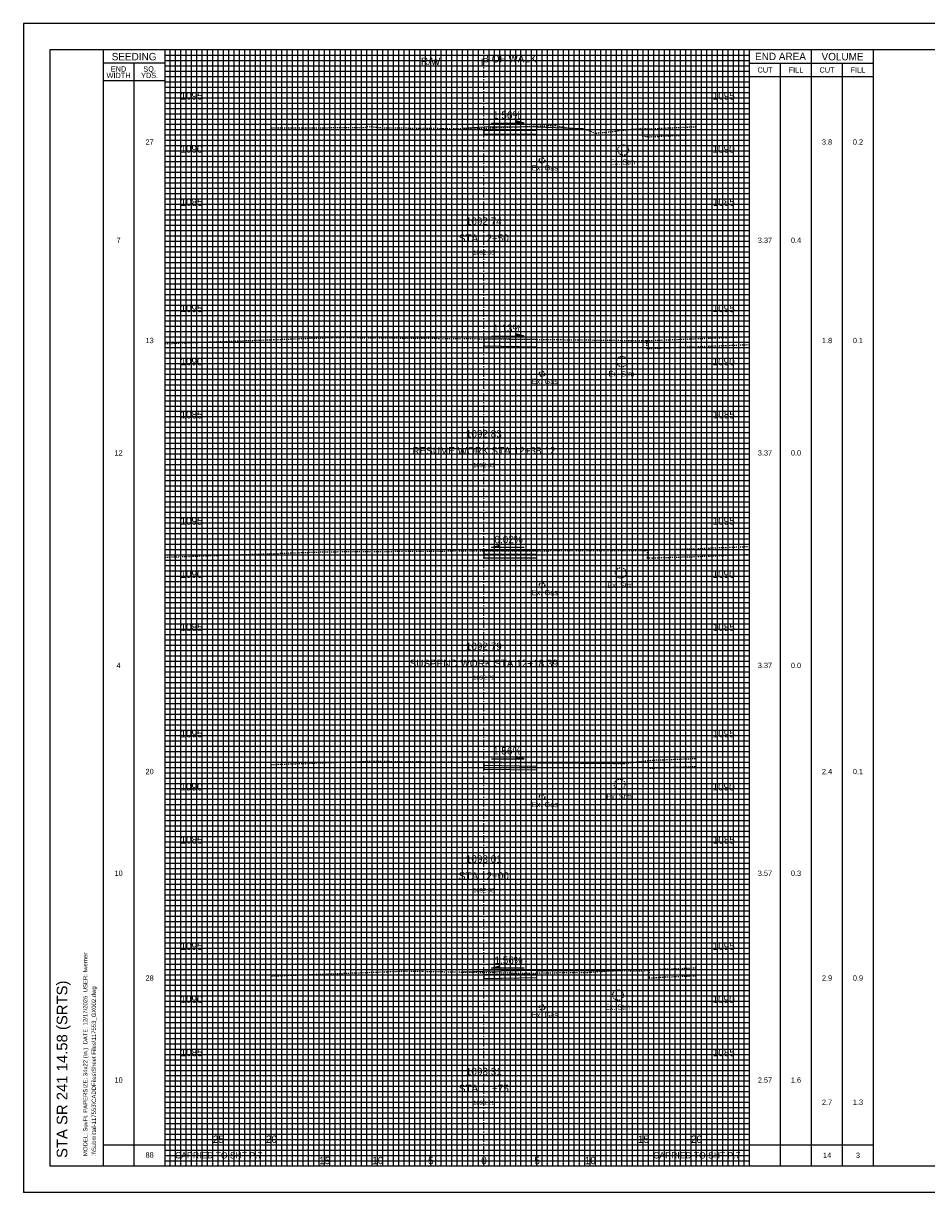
# Model space of a CAD drawing. Header units: feet. Extents: x 510 to 680, y 140 to 250.
# Tile 1 of 3: x 510 to 595, y 140 to 250. Entities that reach past the tile are written whole.
import ezdxf
from ezdxf.enums import TextEntityAlignment as Align

# ---------------------------------------------------------------- set-up
doc = ezdxf.new("R2010")
doc.units = ezdxf.units.FT
doc.header["$MEASUREMENT"] = 0
for name, pattern in [('CENTER2', [1.125, 0.75, -0.125, 0.125, -0.125]), ('DASHED', [0.75, 0.5, -0.25]), ('DASHED2', [0.375, 0.25, -0.125]), ('DGN Style 4', [0.027369, 0.013684, -0.006842, 0, -0.006842]), ('gasex', [0]), ('OhDOT_USTN2', [0.11, 0.069, -0.041]), ('OhDOT_USTN5', [0.11, 0.055, -0.055])]:
    doc.linetypes.add(name, pattern=pattern)
for name, color, linetype in [('CL_P_Construction', 7, 'DGN Style 4'), ('DR_X_Storm_Sewer', 151, 'OhDOT_USTN5'), ('SH_Border', 7, 'Continuous'), ('SH_Data', 7, 'Continuous'), ('SH_Text', 7, 'Continuous'), ('UT_X_Gas', 2, 'gasex'), ('XS_P_Annotation', 7, 'Continuous'), ('XS_P_Finished_Grade', 3, 'Continuous'), ('XS_P_Pavt_Surface', 251, 'Continuous'), ('XS_P_Subgrade', 4, 'Continuous'), ('XS_P_Text_Info', 7, 'Continuous'), ('XS_X_Ground_Line', 3, 'OhDOT_USTN2')]:
    doc.layers.add(name, color=color, linetype=linetype)
doc.layers.add('RW_X_Right_of_Way', color=7, linetype='Continuous', lineweight=18)
doc.layers.add('SH_Major_Grid_Line', color=254, linetype='Continuous', transparency=0.3)
doc.layers.add('SH_Minor_Grid_Line', color=252, linetype='Continuous', transparency=0.5)
doc.styles.add('OHDOTSymbols', font='arial.ttf')
doc.styles.add('Slanted-Normal', font='font31.shx', dxfattribs={"height": 0.12})
doc.styles.get("Standard").update_dxf_attribs({"font": 'arial.ttf'})
doc.styles.add('Straight-Normal', font='font30.shx', dxfattribs={"height": 0.1})

msp = doc.modelspace()

# ---------------------------------------------------------------- linework, layer by layer
at = {"layer": 'CL_P_Construction', "linetype": 'CENTER2'}
msp.add_line((553.22, 142.94), (553.22, 247.94), dxfattribs=at)
at = {"layer": 'DR_X_Storm_Sewer'}
for centre in [(566.33, 238.53), (566.22, 218.62), (566.11, 198.74), (566, 178.85), (565.85, 159.03)]:
    msp.add_circle(centre, 0.5, dxfattribs=at)
at = {"layer": 'RW_X_Right_of_Way', "linetype": 'DASHED'}
msp.add_line((548.22, 142.94), (548.22, 247.94), dxfattribs=at)
at = {"layer": 'SH_Border'}
for p, q in [((679.89, 250.44), (509.89, 250.44)), ((509.89, 250.44), (509.89, 140.44)), ((677.39, 247.94), (512.39, 247.94)), ((512.39, 247.94), (512.39, 142.94)), ((517.39, 247.94), (517.39, 142.94)), ((677.39, 142.94), (512.39, 142.94)), ((679.89, 140.44), (509.89, 140.44))]:
    msp.add_line(p, q, dxfattribs=at)
at = {"layer": 'SH_Data', "color": 7, "linetype": 'Continuous'}
for p, q in [((523.22, 142.94), (523.22, 247.94)), ((578.22, 142.94), (578.22, 247.94)), ((584.06, 142.94), (584.06, 247.94)), ((589.89, 142.94), (589.89, 247.94)), ((523.22, 246.69), (517.39, 246.69)), ((520.31, 142.94), (520.31, 246.69)), ((578.22, 246.69), (589.89, 246.69)), ((581.14, 142.94), (581.14, 246.69)), ((586.98, 142.94), (586.98, 246.69)), ((578.22, 245.44), (589.89, 245.44)), ((523.22, 245.02), (517.39, 245.02)), ((517.39, 144.94), (523.22, 144.94)), ((523.22, 144.94), (533.22, 144.94)), ((533.22, 142.94), (533.22, 144.94)), ((568.22, 144.94), (589.89, 144.94))]:
    msp.add_line(p, q, dxfattribs=at)
msp.add_lwpolyline([(568.22, 142.94), (568.22, 144.94)], dxfattribs=at)
at = {"layer": 'SH_Major_Grid_Line', "color": 254, "linetype": 'Continuous'}
for p, q in [((528.22, 142.94), (528.22, 247.94)), ((533.22, 142.94), (533.22, 247.94)), ((538.22, 142.94), (538.22, 247.94)), ((543.22, 142.94), (543.22, 247.94)), ((548.22, 142.94), (548.22, 247.94)), ((558.22, 142.94), (558.22, 247.94)), ((563.22, 142.94), (563.22, 247.94)), ((568.22, 142.94), (568.22, 247.94)), ((573.22, 142.94), (573.22, 247.94)), ((523.22, 242.94), (578.22, 242.94)), ((523.22, 237.94), (578.22, 237.94)), ((523.22, 232.94), (578.22, 232.94)), ((523.22, 227.94), (578.22, 227.94)), ((523.22, 222.94), (578.22, 222.94)), ((523.22, 217.94), (578.22, 217.94)), ((523.22, 212.94), (578.22, 212.94)), ((523.22, 207.94), (578.22, 207.94)), ((523.22, 202.94), (578.22, 202.94)), ((523.22, 197.94), (578.22, 197.94)), ((523.22, 192.94), (578.22, 192.94)), ((523.22, 187.94), (578.22, 187.94)), ((523.22, 182.94), (578.22, 182.94)), ((523.22, 177.94), (578.22, 177.94)), ((523.22, 172.94), (578.22, 172.94)), ((523.22, 167.94), (578.22, 167.94)), ((523.22, 162.94), (578.22, 162.94)), ((523.22, 157.94), (578.22, 157.94)), ((523.22, 152.94), (578.22, 152.94)), ((523.22, 147.94), (578.22, 147.94))]:
    msp.add_line(p, q, dxfattribs=at)
at = {"layer": 'SH_Minor_Grid_Line', "color": 252, "linetype": 'Continuous'}
for p, q in [((523.72, 142.94), (523.72, 247.94)), ((524.22, 142.94), (524.22, 247.94)), ((524.72, 142.94), (524.72, 247.94)), ((525.22, 142.94), (525.22, 247.94)), ((525.72, 142.94), (525.72, 247.94)), ((526.22, 142.94), (526.22, 247.94)), ((526.72, 142.94), (526.72, 247.94)), ((527.22, 142.94), (527.22, 247.94)), ((527.72, 142.94), (527.72, 247.94)), ((528.72, 142.94), (528.72, 247.94)), ((529.22, 142.94), (529.22, 247.94)), ((529.72, 142.94), (529.72, 247.94)), ((530.22, 142.94), (530.22, 247.94)), ((530.72, 142.94), (530.72, 247.94)), ((531.22, 142.94), (531.22, 247.94)), ((531.72, 142.94), (531.72, 247.94)), ((532.22, 142.94), (532.22, 247.94)), ((532.72, 142.94), (532.72, 247.94)), ((533.72, 142.94), (533.72, 247.94)), ((534.22, 142.94), (534.22, 247.94)), ((534.72, 142.94), (534.72, 247.94)), ((535.22, 142.94), (535.22, 247.94)), ((535.72, 142.94), (535.72, 247.94)), ((536.22, 142.94), (536.22, 247.94)), ((536.72, 142.94), (536.72, 247.94)), ((537.22, 142.94), (537.22, 247.94)), ((537.72, 142.94), (537.72, 247.94)), ((538.72, 142.94), (538.72, 247.94)), ((539.22, 142.94), (539.22, 247.94)), ((539.72, 142.94), (539.72, 247.94)), ((540.22, 142.94), (540.22, 247.94)), ((540.72, 142.94), (540.72, 247.94)), ((541.22, 142.94), (541.22, 247.94)), ((541.72, 142.94), (541.72, 247.94)), ((542.22, 142.94), (542.22, 247.94)), ((542.72, 142.94), (542.72, 247.94)), ((543.72, 142.94), (543.72, 247.94)), ((544.22, 142.94), (544.22, 247.94)), ((544.72, 142.94), (544.72, 247.94)), ((545.22, 142.94), (545.22, 247.94)), ((545.72, 142.94), (545.72, 247.94)), ((546.22, 142.94), (546.22, 247.94)), ((546.72, 142.94), (546.72, 247.94)), ((547.22, 142.94), (547.22, 247.94)), ((547.72, 142.94), (547.72, 247.94)), ((548.72, 142.94), (548.72, 247.94)), ((549.22, 142.94), (549.22, 247.94)), ((549.72, 142.94), (549.72, 247.94)), ((550.22, 142.94), (550.22, 247.94)), ((550.72, 142.94), (550.72, 247.94)), ((551.22, 142.94), (551.22, 247.94)), ((551.72, 142.94), (551.72, 247.94)), ((552.22, 142.94), (552.22, 247.94)), ((552.72, 142.94), (552.72, 247.94)), ((553.72, 142.94), (553.72, 247.94)), ((554.22, 142.94), (554.22, 247.94)), ((554.72, 142.94), (554.72, 247.94)), ((555.22, 142.94), (555.22, 247.94)), ((555.72, 142.94), (555.72, 247.94)), ((556.22, 142.94), (556.22, 247.94)), ((556.72, 142.94), (556.72, 247.94)), ((557.22, 142.94), (557.22, 247.94)), ((557.72, 142.94), (557.72, 247.94)), ((558.72, 142.94), (558.72, 247.94)), ((559.22, 142.94), (559.22, 247.94)), ((559.72, 142.94), (559.72, 247.94)), ((560.22, 142.94), (560.22, 247.94)), ((560.72, 142.94), (560.72, 247.94)), ((561.22, 142.94), (561.22, 247.94)), ((561.72, 142.94), (561.72, 247.94)), ((562.22, 142.94), (562.22, 247.94)), ((562.72, 142.94), (562.72, 247.94)), ((563.72, 142.94), (563.72, 247.94)), ((564.22, 142.94), (564.22, 247.94)), ((564.72, 142.94), (564.72, 247.94)), ((565.22, 142.94), (565.22, 247.94)), ((565.72, 142.94), (565.72, 247.94)), ((566.22, 142.94), (566.22, 247.94)), ((566.72, 142.94), (566.72, 247.94)), ((567.22, 142.94), (567.22, 247.94)), ((567.72, 142.94), (567.72, 247.94)), ((568.72, 142.94), (568.72, 247.94)), ((569.22, 142.94), (569.22, 247.94)), ((569.72, 142.94), (569.72, 247.94)), ((570.22, 142.94), (570.22, 247.94)), ((570.72, 142.94), (570.72, 247.94)), ((571.22, 142.94), (571.22, 247.94)), ((571.72, 142.94), (571.72, 247.94)), ((572.22, 142.94), (572.22, 247.94)), ((572.72, 142.94), (572.72, 247.94)), ((573.72, 142.94), (573.72, 247.94)), ((574.22, 142.94), (574.22, 247.94)), ((574.72, 142.94), (574.72, 247.94)), ((575.22, 142.94), (575.22, 247.94)), ((575.72, 142.94), (575.72, 247.94)), ((576.22, 142.94), (576.22, 247.94)), ((576.72, 142.94), (576.72, 247.94)), ((577.22, 142.94), (577.22, 247.94)), ((577.72, 142.94), (577.72, 247.94)), ((523.22, 247.44), (578.22, 247.44)), ((523.22, 246.94), (578.22, 246.94)), ((523.22, 246.44), (578.22, 246.44)), ((523.22, 245.94), (578.22, 245.94)), ((523.22, 245.44), (578.22, 245.44)), ((523.22, 244.94), (578.22, 244.94)), ((523.22, 244.44), (578.22, 244.44)), ((523.22, 243.94), (578.22, 243.94)), ((523.22, 243.44), (578.22, 243.44)), ((523.22, 242.44), (578.22, 242.44)), ((523.22, 241.94), (578.22, 241.94)), ((523.22, 241.44), (578.22, 241.44)), ((523.22, 240.94), (578.22, 240.94)), ((523.22, 240.44), (578.22, 240.44)), ((523.22, 239.94), (578.22, 239.94)), ((523.22, 239.44), (578.22, 239.44)), ((523.22, 238.94), (578.22, 238.94)), ((523.22, 238.44), (578.22, 238.44)), ((523.22, 237.44), (578.22, 237.44)), ((523.22, 236.94), (578.22, 236.94)), ((523.22, 236.44), (578.22, 236.44)), ((523.22, 235.94), (578.22, 235.94)), ((523.22, 235.44), (578.22, 235.44)), ((523.22, 234.94), (578.22, 234.94)), ((523.22, 234.44), (578.22, 234.44)), ((523.22, 233.94), (578.22, 233.94)), ((523.22, 233.44), (578.22, 233.44)), ((523.22, 232.44), (578.22, 232.44)), ((523.22, 231.94), (578.22, 231.94)), ((523.22, 231.44), (578.22, 231.44)), ((523.22, 230.94), (578.22, 230.94)), ((523.22, 230.44), (578.22, 230.44)), ((523.22, 229.94), (578.22, 229.94)), ((523.22, 229.44), (578.22, 229.44)), ((523.22, 228.94), (578.22, 228.94)), ((523.22, 228.44), (578.22, 228.44)), ((523.22, 227.44), (578.22, 227.44)), ((523.22, 226.94), (578.22, 226.94)), ((523.22, 226.44), (578.22, 226.44)), ((523.22, 225.94), (578.22, 225.94)), ((523.22, 225.44), (578.22, 225.44)), ((523.22, 224.94), (578.22, 224.94)), ((523.22, 224.44), (578.22, 224.44)), ((523.22, 223.94), (578.22, 223.94)), ((523.22, 223.44), (578.22, 223.44)), ((523.22, 222.44), (578.22, 222.44)), ((523.22, 221.94), (578.22, 221.94)), ((523.22, 221.44), (578.22, 221.44)), ((523.22, 220.94), (578.22, 220.94)), ((523.22, 220.44), (578.22, 220.44)), ((523.22, 219.94), (578.22, 219.94)), ((523.22, 219.44), (578.22, 219.44)), ((523.22, 218.94), (578.22, 218.94)), ((523.22, 218.44), (578.22, 218.44)), ((523.22, 217.44), (578.22, 217.44)), ((523.22, 216.94), (578.22, 216.94)), ((523.22, 216.44), (578.22, 216.44)), ((523.22, 215.94), (578.22, 215.94)), ((523.22, 215.44), (578.22, 215.44)), ((523.22, 214.94), (578.22, 214.94)), ((523.22, 214.44), (578.22, 214.44)), ((523.22, 213.94), (578.22, 213.94)), ((523.22, 213.44), (578.22, 213.44)), ((523.22, 212.44), (578.22, 212.44)), ((523.22, 211.94), (578.22, 211.94)), ((523.22, 211.44), (578.22, 211.44)), ((523.22, 210.94), (578.22, 210.94)), ((523.22, 210.44), (578.22, 210.44)), ((523.22, 209.94), (578.22, 209.94)), ((523.22, 209.44), (578.22, 209.44)), ((523.22, 208.94), (578.22, 208.94)), ((523.22, 208.44), (578.22, 208.44)), ((523.22, 207.44), (578.22, 207.44)), ((523.22, 206.94), (578.22, 206.94)), ((523.22, 206.44), (578.22, 206.44)), ((523.22, 205.94), (578.22, 205.94)), ((523.22, 205.44), (578.22, 205.44)), ((523.22, 204.94), (578.22, 204.94)), ((523.22, 204.44), (578.22, 204.44)), ((523.22, 203.94), (578.22, 203.94)), ((523.22, 203.44), (578.22, 203.44)), ((523.22, 202.44), (578.22, 202.44)), ((523.22, 201.94), (578.22, 201.94)), ((523.22, 201.44), (578.22, 201.44)), ((523.22, 200.94), (578.22, 200.94)), ((523.22, 200.44), (578.22, 200.44)), ((523.22, 199.94), (578.22, 199.94)), ((523.22, 199.44), (578.22, 199.44)), ((523.22, 198.94), (578.22, 198.94)), ((523.22, 198.44), (578.22, 198.44)), ((523.22, 197.44), (578.22, 197.44)), ((523.22, 196.94), (578.22, 196.94)), ((523.22, 196.44), (578.22, 196.44)), ((523.22, 195.94), (578.22, 195.94)), ((523.22, 195.44), (578.22, 195.44)), ((523.22, 194.94), (578.22, 194.94)), ((523.22, 194.44), (578.22, 194.44)), ((523.22, 193.94), (578.22, 193.94)), ((523.22, 193.44), (578.22, 193.44)), ((523.22, 192.44), (578.22, 192.44)), ((523.22, 191.94), (578.22, 191.94)), ((523.22, 191.44), (578.22, 191.44)), ((523.22, 190.94), (578.22, 190.94)), ((523.22, 190.44), (578.22, 190.44)), ((523.22, 189.94), (578.22, 189.94)), ((523.22, 189.44), (578.22, 189.44)), ((523.22, 188.94), (578.22, 188.94)), ((523.22, 188.44), (578.22, 188.44)), ((523.22, 187.44), (578.22, 187.44)), ((523.22, 186.94), (578.22, 186.94)), ((523.22, 186.44), (578.22, 186.44)), ((523.22, 185.94), (578.22, 185.94)), ((523.22, 185.44), (578.22, 185.44)), ((523.22, 184.94), (578.22, 184.94)), ((523.22, 184.44), (578.22, 184.44)), ((523.22, 183.94), (578.22, 183.94)), ((523.22, 183.44), (578.22, 183.44)), ((523.22, 182.44), (578.22, 182.44)), ((523.22, 181.94), (578.22, 181.94)), ((523.22, 181.44), (578.22, 181.44)), ((523.22, 180.94), (578.22, 180.94)), ((523.22, 180.44), (578.22, 180.44)), ((523.22, 179.94), (578.22, 179.94)), ((523.22, 179.44), (578.22, 179.44)), ((523.22, 178.94), (578.22, 178.94)), ((523.22, 178.44), (578.22, 178.44)), ((523.22, 177.44), (578.22, 177.44)), ((523.22, 176.94), (578.22, 176.94)), ((523.22, 176.44), (578.22, 176.44)), ((523.22, 175.94), (578.22, 175.94)), ((523.22, 175.44), (578.22, 175.44)), ((523.22, 174.94), (578.22, 174.94)), ((523.22, 174.44), (578.22, 174.44)), ((523.22, 173.94), (578.22, 173.94)), ((523.22, 173.44), (578.22, 173.44)), ((523.22, 172.44), (578.22, 172.44)), ((523.22, 171.94), (578.22, 171.94)), ((523.22, 171.44), (578.22, 171.44)), ((523.22, 170.94), (578.22, 170.94)), ((523.22, 170.44), (578.22, 170.44)), ((523.22, 169.94), (578.22, 169.94)), ((523.22, 169.44), (578.22, 169.44)), ((523.22, 168.94), (578.22, 168.94)), ((523.22, 168.44), (578.22, 168.44)), ((523.22, 167.44), (578.22, 167.44)), ((523.22, 166.94), (578.22, 166.94)), ((523.22, 166.44), (578.22, 166.44)), ((523.22, 165.94), (578.22, 165.94)), ((523.22, 165.44), (578.22, 165.44)), ((523.22, 164.94), (578.22, 164.94)), ((523.22, 164.44), (578.22, 164.44)), ((523.22, 163.94), (578.22, 163.94)), ((523.22, 163.44), (578.22, 163.44)), ((523.22, 162.44), (578.22, 162.44)), ((523.22, 161.94), (578.22, 161.94)), ((523.22, 161.44), (578.22, 161.44)), ((523.22, 160.94), (578.22, 160.94)), ((523.22, 160.44), (578.22, 160.44)), ((523.22, 159.94), (578.22, 159.94)), ((523.22, 159.44), (578.22, 159.44)), ((523.22, 158.94), (578.22, 158.94)), ((523.22, 158.44), (578.22, 158.44)), ((523.22, 157.44), (578.22, 157.44)), ((523.22, 156.94), (578.22, 156.94)), ((523.22, 156.44), (578.22, 156.44)), ((523.22, 155.94), (578.22, 155.94)), ((523.22, 155.44), (578.22, 155.44)), ((523.22, 154.94), (578.22, 154.94)), ((523.22, 154.44), (578.22, 154.44)), ((523.22, 153.94), (578.22, 153.94)), ((523.22, 153.44), (578.22, 153.44)), ((523.22, 152.44), (578.22, 152.44)), ((523.22, 151.94), (578.22, 151.94)), ((523.22, 151.44), (578.22, 151.44)), ((523.22, 150.94), (578.22, 150.94)), ((523.22, 150.44), (578.22, 150.44)), ((523.22, 149.94), (578.22, 149.94)), ((523.22, 149.44), (578.22, 149.44)), ((523.22, 148.94), (578.22, 148.94)), ((523.22, 148.44), (578.22, 148.44)), ((523.22, 147.44), (578.22, 147.44)), ((523.22, 146.94), (578.22, 146.94)), ((523.22, 146.44), (578.22, 146.44)), ((523.22, 145.94), (578.22, 145.94)), ((523.22, 145.44), (578.22, 145.44)), ((523.22, 144.94), (578.22, 144.94)), ((523.22, 144.44), (578.22, 144.44)), ((523.22, 143.94), (578.22, 143.94)), ((523.22, 143.44), (578.22, 143.44))]:
    msp.add_line(p, q, dxfattribs=at)
at = {"layer": 'UT_X_Gas', "linetype": 'DASHED2'}
for centre in [(558.7, 237.54), (558.7, 217.46), (558.7, 197.58), (558.7, 177.64), (558.7, 157.85)]:
    msp.add_circle(centre, 0.25, dxfattribs=at)
at = {"layer": 'XS_P_Annotation', "color": 7, "linetype": 'Continuous', "lineweight": -3}
for p, q in [((553.95, 241.05), (557.01, 241.05)), ((557.01, 241.05), (556.25, 241.27)), ((556.25, 241.27), (556.25, 241.05)), ((557.01, 221), (556.25, 221.23)), ((556.25, 221.23), (556.25, 221)), ((553.95, 221), (557.01, 221)), ((553.95, 201.12), (554.71, 201.34)), ((554.71, 201.34), (554.71, 201.12)), ((557.01, 201.12), (553.95, 201.12)), ((553.95, 181.25), (557.01, 181.25)), ((557.01, 181.25), (556.25, 181.47)), ((556.25, 181.47), (556.25, 181.25)), ((553.95, 161.55), (554.71, 161.77)), ((554.71, 161.77), (554.71, 161.55)), ((557.01, 161.55), (553.95, 161.55))]:
    msp.add_line(p, q, dxfattribs=at)
for points in [[(557.01, 241.05), (556.25, 241.05), (556.25, 241.27)], [(557.01, 221), (556.25, 221), (556.25, 221.23)], [(553.95, 201.12), (554.71, 201.12), (554.71, 201.34)], [(557.01, 181.25), (556.25, 181.25), (556.25, 181.47)], [(553.95, 161.55), (554.71, 161.55), (554.71, 161.77)]]:
    msp.add_solid(points, dxfattribs=at)
at = {"layer": 'XS_P_Finished_Grade'}
for p, q in [((558.22, 180.87), (566.4, 180.8)), ((553.22, 161.25), (551.22, 161.19)), ((558.22, 161.32), (566.22, 161.33))]:
    msp.add_line(p, q, dxfattribs=at)
for points in [[(553.22, 240.68), (551.22, 240.56)], [(558.22, 240.69), (562.52, 240.56)], [(553.22, 180.95), (551.22, 180.94)]]:
    msp.add_lwpolyline(points, dxfattribs=at)
at = {"layer": 'XS_P_Pavt_Surface'}
for points in [[(558.22, 240.35), (558.22, 240.69), (553.22, 240.68), (553.22, 240.34)], [(558.22, 240.35), (553.22, 240.34)], [(558.22, 220.38), (558.22, 220.71), (553.22, 220.77), (553.22, 220.44)], [(558.22, 220.38), (553.22, 220.44)], [(558.22, 200.49), (558.22, 200.83), (553.22, 200.82), (553.22, 200.48)], [(558.22, 200.49), (553.22, 200.48)], [(558.22, 180.54), (558.22, 180.87), (553.22, 180.95), (553.22, 180.61)], [(558.22, 180.54), (553.22, 180.61)], [(558.22, 161.32), (553.22, 161.25)], [(558.22, 161.32), (558.22, 160.99), (553.22, 160.91), (553.22, 161.25)]]:
    msp.add_lwpolyline(points, dxfattribs=at)
at = {"layer": 'XS_P_Subgrade'}
for points in [[(553.22, 240.34), (553.22, 240.01), (558.22, 240.02), (558.22, 240.35)], [(553.22, 220.44), (553.22, 220.1), (558.22, 220.02), (558.22, 220.36)], [(553.22, 200.48), (553.22, 200.15), (558.22, 200.16), (558.22, 200.49)], [(553.22, 180.61), (553.22, 180.28), (558.22, 180.2), (558.22, 180.54)], [(553.22, 160.91), (553.22, 160.58), (558.22, 160.66), (558.22, 160.99)]]:
    msp.add_lwpolyline(points, dxfattribs=at)
at = {"layer": 'XS_X_Ground_Line', "color": 3, "linetype": 'OhDOT_USTN2', "lineweight": -3}
msp.add_line((568.53, 220.59), (568.53, 219.84), dxfattribs=at)
for points in [[(533.22, 240.62), (542.05, 240.63), (542.22, 240.74), (543.64, 240.62), (549.35, 240.56), (552.98, 240.56), (553.22, 240.57), (555.88, 240.69), (559.93, 240.84), (561.57, 240.52), (562.52, 240.56), (563.75, 240.11), (564.71, 240.2), (568.14, 240.59), (568.72, 240.52), (572.92, 240.71), (573.22, 240.72)], [(568.13, 240.59), (568.13, 239.84)], [(568.13, 239.84), (568.14, 239.84), (568.72, 239.77), (572.92, 239.96), (573.22, 239.97)], [(523.22, 220.31), (538.94, 220.89), (553.22, 220.77), (568.53, 220.59), (568.95, 220.61), (578.22, 220.97)], [(568.53, 219.84), (568.95, 219.86), (578.22, 220.22)], [(523.22, 200.22), (538.46, 200.73), (553.22, 200.82), (554.47, 200.82), (568.33, 200.85), (568.36, 200.84), (568.5, 200.87), (568.57, 200.9), (568.58, 200.89), (569.12, 200.91), (572.75, 201.01), (578.22, 201.23)], [(568.59, 200.89), (568.59, 200.14)], [(568.59, 200.14), (569.12, 200.16), (572.75, 200.26), (578.22, 200.48)], [(533.22, 180.71), (542.65, 181.03), (553.22, 180.92), (555.61, 180.89), (560.16, 180.89), (563.04, 180.87), (566.4, 180.8), (568.68, 181.09), (569.22, 181.13), (573.22, 181.28)], [(568.68, 181.09), (568.68, 180.34)], [(568.68, 180.34), (569.22, 180.38), (573.22, 180.53)], [(533.22, 160.82), (545.75, 161.28), (547.46, 161.26), (553.22, 161.15), (557.04, 161.08), (560.15, 161.13), (562.7, 161.14), (565.8, 161.34), (568.15, 161.29), (568.79, 161.37), (570.07, 161.47), (572.28, 161.55), (573.22, 161.58)], [(568.79, 161.37), (568.79, 160.62)], [(568.79, 160.62), (570.07, 160.72), (572.28, 160.8), (573.22, 160.83)]]:
    msp.add_lwpolyline(points, dxfattribs=at)

# ---------------------------------------------------------------- texts
at = {"layer": 'DR_X_Storm_Sewer', "char_height": 0.5, "width": 4.9877, "attachment_point": 1, "style": 'Straight-Normal'}
for insert in [(565.07, 237.63), (564.96, 217.72), (564.85, 197.83), (564.74, 177.95), (564.59, 158.13)]:
    msp.add_mtext('Ex. Stm', dxfattribs=dict(at, insert=insert))
at = {"layer": 'SH_Data', "color": 7, "linetype": 'Continuous', "style": 'Straight-Normal'}
for s, height, p in [('SEEDING', 0.7, (520.31, 247.31)), ('END AREA', 0.7, (581.14, 247.33)), ('VOLUME', 0.7, (586.98, 247.31)), ('CUT', 0.5, (579.69, 246.06)), ('FILL', 0.5, (582.6, 246.06)), ('CUT', 0.5, (585.52, 246.06)), ('FILL', 0.5, (588.43, 246.06)), ('CARRIED TO SHT P.7', 0.6, (528.26, 143.95)), ('CARRIED TO SHT P.7', 0.6, (573.26, 143.95))]:
    msp.add_text(s, height=height, dxfattribs=at).set_placement(p, align=Align.MIDDLE_CENTER)
at = {"layer": 'SH_Data', "linetype": 'Continuous'}
for s, p in [('MODEL: SuvFt. PAPERSIZE: 34x22 (In.)  DATE: 12/17/2025  USER: fwerner', (515.92, 143.88)), (':\\\\Submittal-117553\\CADDFiles\\Sheet Files\\117553_GX002.dwg', (516.72, 143.88))]:
    msp.add_text(s, height=0.4, rotation=90, dxfattribs=at).set_placement(p)
at = {"layer": 'SH_Data', "color": 7, "linetype": 'Continuous', "char_height": 0.7, "attachment_point": 5, "line_spacing_factor": 0.728571, "style": 'Straight-Normal'}
for s, insert in [('\\H0.714286x;END\\PWIDTH', (518.85, 245.84)), ('\\H0.714286x;SQ.\\PYDS.', (521.77, 245.84)), ('{\\H0.71429x;27}', (521.77, 239.27)), ('{\\H0.71429x;3.8}', (585.52, 239.27)), ('{\\H0.71429x;0.2}', (588.43, 239.27)), ('{\\H0.71429x;7}', (518.85, 230.03)), ('{\\H0.71429x;3.37}', (579.68, 230.03)), ('{\\H0.71429x;0.4}', (582.6, 230.03)), ('{\\H0.71429x;13}', (521.77, 220.6)), ('{\\H0.71429x;1.8}', (585.52, 220.6)), ('{\\H0.71429x;0.1}', (588.43, 220.6)), ('{\\H0.71429x;12}', (518.85, 210.03)), ('{\\H0.71429x;3.37}', (579.68, 210.03)), ('{\\H0.71429x;0.0}', (582.6, 210.03)), ('{\\H0.71429x;4}', (518.85, 190.03)), ('{\\H0.71429x;3.37}', (579.68, 190.03)), ('{\\H0.71429x;0.0}', (582.6, 190.03)), ('{\\H0.71429x;20}', (521.77, 180.05)), ('{\\H0.71429x;2.4}', (585.52, 180.05)), ('{\\H0.71429x;0.1}', (588.43, 180.05)), ('{\\H0.71429x;10}', (518.85, 170.48)), ('{\\H0.71429x;3.57}', (579.68, 170.48)), ('{\\H0.71429x;0.3}', (582.6, 170.48)), ('{\\H0.71429x;28}', (521.77, 160.62)), ('{\\H0.71429x;0.9}', (588.43, 160.62)), ('{\\H0.71429x;10}', (518.85, 151.02)), ('{\\H0.71429x;2.57}', (579.68, 151.02)), ('{\\H0.71429x;1.6}', (582.6, 151.02)), ('{\\H0.71429x;2.7}', (585.52, 148.94)), ('{\\H0.71429x;1.3}', (588.43, 148.94)), ('{\\H0.71429x;88}', (521.77, 143.97)), ('{\\H0.71429x;14}', (585.52, 143.94)), ('{\\H0.71429x;3}', (588.43, 143.94))]:
    msp.add_mtext(s, dxfattribs=dict(at, insert=insert))
at = {"layer": 'SH_Data', "color": 7, "linetype": 'Continuous', "insert": (585.52, 160.62), "char_height": 0.7, "width": 0.8413, "attachment_point": 5, "line_spacing_factor": 0.728571, "style": 'Straight-Normal'}
msp.add_mtext('{\\H0.71429x;2.9}', dxfattribs=at)
at = {"layer": 'SH_Text', "linetype": 'Continuous', "style": 'OHDOTSymbols'}
msp.add_text('STA SR 241 14.58 (SRTS)', height=1, rotation=90, dxfattribs=at).set_placement((513.03, 152.04), align=Align.TOP_CENTER)
at = {"layer": 'UT_X_Gas', "char_height": 0.5, "width": 4.9877, "attachment_point": 1, "style": 'Straight-Normal'}
for insert in [(557.74, 237.1), (557.74, 217.02), (557.74, 197.14), (557.74, 177.2), (557.74, 157.41)]:
    msp.add_mtext('Ex. Gas', dxfattribs=dict(at, insert=insert))
at = {"layer": 'XS_P_Annotation', "color": 7, "linetype": 'Continuous', "lineweight": -3, "attachment_point": 5, "style": 'Slanted-Normal'}
for s, insert, char_height in [('1.56%', (555.42, 241.8), 0.7), ('1092.74', (553.22, 231.82), 0.7), ('1092.63', (553.22, 228.88), 0.4), ('1.13%', (555.42, 221.75), 0.7), ('1092.83', (553.22, 211.82), 0.7), ('1092.83', (553.22, 208.88), 0.4), ('0.02%', (555.55, 201.87), 0.7), ('1092.79', (553.22, 191.82), 0.7), ('1092.79', (553.22, 188.88), 0.4), ('1.56%', (555.42, 182), 0.7), ('1093.01', (553.22, 171.82), 0.7), ('1092.98', (553.22, 168.88), 0.4), ('1.56%', (555.55, 162.3), 0.7), ('1093.31', (553.22, 151.82), 0.7), ('1093.21', (553.22, 148.88), 0.4)]:
    msp.add_mtext(s, dxfattribs=dict(at, insert=insert, char_height=char_height))
at = {"layer": 'XS_P_Text_Info', "color": 7, "linetype": 'Continuous', "lineweight": -3, "char_height": 0.7, "attachment_point": 8, "style": 'Slanted-Normal'}
for s, insert in [('B OF WALK', (555.64, 246.75)), ('R/W', (548.22, 246.51)), ('L', (553.2, 246.42)), ('1095', (525.72, 243.26)), ('1095', (575.8, 243.26)), ('1090', (525.71, 238.26)), ('1090', (575.79, 238.26)), ('1085', (525.72, 233.26)), ('1085', (575.81, 233.26)), ('1095', (525.72, 223.26)), ('1095', (575.8, 223.26)), ('1090', (525.71, 218.26)), ('1090', (575.79, 218.26)), ('1085', (525.72, 213.26)), ('1085', (575.81, 213.26)), ('1095', (525.72, 203.26)), ('1095', (575.8, 203.26)), ('1090', (525.71, 198.26)), ('1090', (575.79, 198.26)), ('1085', (525.72, 193.26)), ('1085', (575.81, 193.26)), ('SUSPEND WORK STA 12+18.39', (553.22, 189.87)), ('1095', (525.72, 183.26)), ('1095', (575.8, 183.26)), ('1090', (525.71, 178.26)), ('1090', (575.79, 178.26)), ('1085', (525.72, 173.26)), ('1085', (575.81, 173.26)), ('STA 12+00', (553.22, 169.87)), ('1095', (525.72, 163.26)), ('1095', (575.8, 163.26)), ('1090', (525.71, 158.26)), ('1090', (575.79, 158.26)), ('1085', (525.72, 153.26)), ('1085', (575.81, 153.26)), ('STA 11+75', (553.22, 149.87)), ('25', (528.24, 145.1)), ('20', (533.24, 145.1)), ('15', (568.24, 145.1)), ('20', (573.24, 145.1)), ('15', (538.24, 143.1)), ('10', (543.24, 143.1)), ('5', (548.24, 143.1)), ('0', (553.24, 143.1)), ('5', (558.24, 143.1)), ('10', (563.24, 143.1))]:
    msp.add_mtext(s, dxfattribs=dict(at, insert=insert))
at = {"layer": 'XS_P_Text_Info', "color": 7, "linetype": 'Continuous', "lineweight": -3, "char_height": 0.7, "width": 21.5118, "attachment_point": 8, "style": 'Slanted-Normal'}
for s, insert in [('STA 12+50', (553.22, 229.87)), ('RESUME WORK STA 12+38.12', (553.22, 209.87))]:
    msp.add_mtext(s, dxfattribs=dict(at, insert=insert))

doc.saveas('drawing.dxf')
